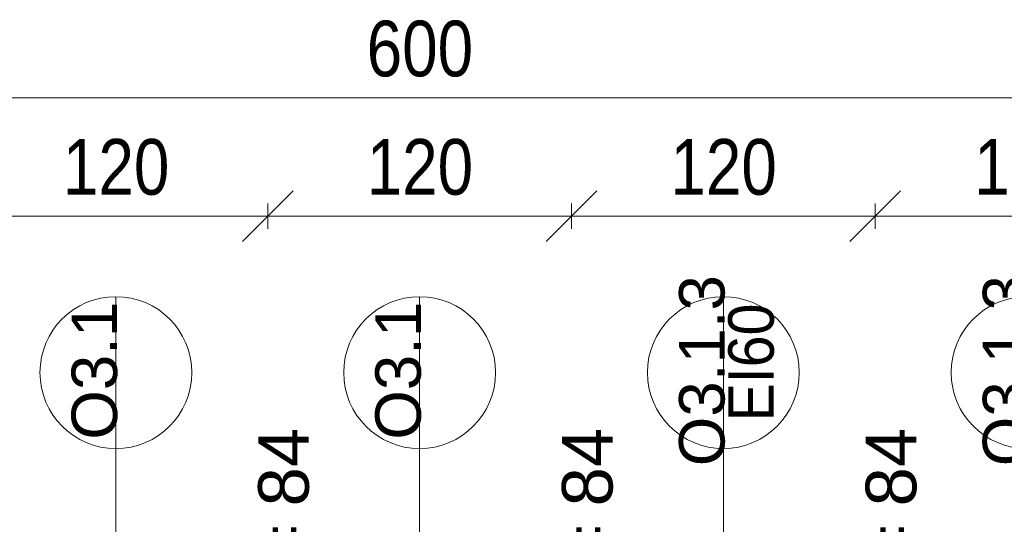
# Model space of a CAD drawing. Header units: centimetres. Extents: x -1737 to 22393, y -8842 to 3838.
# Tile 118 of 174: x 116 to 505, y 3612 to 3811. Entities that reach past the tile are written whole.
import ezdxf

# ---------------------------------------------------------------- set-up
doc = ezdxf.new("R2010")
doc.units = ezdxf.units.CM
for name, color, linetype, lineweight in [('A-ANNO-DIMS', 211, 'Continuous', 13), ('A-ANNO-DIMS-100', 211, 'Continuous', 13), ('A-GLAZ-IDEN', 152, 'Continuous', 13), ('G-ANNO-TEXT', 231, 'Continuous', 13)]:
    doc.layers.add(name, color=color, linetype=linetype, lineweight=lineweight)
doc.styles.add('Arial', font='arial.ttf', dxfattribs={"width": 0.9, "height": 18})
doc.styles.add('Arial Narrow_1', font='ARIALN.TTF', dxfattribs={"height": 22})
doc.styles.add('Arial_11', font='arial.ttf', dxfattribs={"height": 0.2})
doc.styles.add('Arial_5', font='arial.ttf', dxfattribs={"height": 20})
doc.styles.add('Arial_9', font='arial.ttf', dxfattribs={"height": 18})
doc.dimstyles.new('Diagonal_1_100__0_1_', dxfattribs={"dimscale": 30.48, "dimtxt": 22.515481, "dimasz": 0.656168, "dimexe": 0.164042, "dimexo": 0.0625, "dimgap": 0.065617, "dimtad": 1, "dimdec": 1, "dimrnd": 0.1, "dimdsep": 46, "dimtxsty": 'Arial Narrow_1', "dimblk1": 'OBLIQUE', "dimblk2": 'OBLIQUE', "dimsah": 1, "dimcen": 0.09, "dimazin": 0, "dimtfac": 1, "dimtdec": 4, "dimtix": 1, "dimtmove": 0, "dimatfit": 3, "dimfxl": 0, "dimtvp": 1, "dimtolj": 1, "dimtzin": 0, "dimarcsym": 0})

# ---------------------------------------------------------------- blocks, each defined once
blk = doc.blocks.new('DIMBLOCK107-3_piętro I __3_90 m_ - stan projektowany')
at = {"layer": 'A-ANNO-DIMS-100', "transparency": 16777216}
for p, q in [((-25.62, 3780.24), (-15.62, 3790.24)), ((574.38, 3780.24), (584.38, 3790.24)), ((-25.62, 3785.24), (-25.62, 3775.24)), ((-25.62, 3780.24), (-25.62, 3785.24)), ((574.38, 3785.24), (574.38, 3775.24)), ((574.38, 3780.24), (574.38, 3785.24)), ((-25.62, 3780.24), (-35.62, 3770.24)), ((-25.62, 3780.24), (574.38, 3780.24)), ((574.38, 3780.24), (564.38, 3770.24))]:
    blk.add_line(p, q, dxfattribs=at)
at = {"layer": 'A-ANNO-DIMS-100', "color": 0, "transparency": 16777216, "insert": (253.47, 3810.67), "char_height": 22, "width": 50.1774, "attachment_point": 1, "line_spacing_factor": 0.974696, "style": 'Arial Narrow_1'}
blk.add_mtext('600', dxfattribs=at)
blk = doc.blocks.new('_Oblique')
at = {"color": 0, "linetype": 'ByBlock', "lineweight": -2}
blk.add_line((-0.5, -0.5), (0.5, 0.5), dxfattribs=at)
blk = doc.blocks.new('DIMBLOCK118-3_piętro I __3_90 m_ - stan projektowany')
at = {"layer": 'A-ANNO-DIMS-100', "transparency": 16777216}
for p, q in [((454.38, 3733.49), (464.38, 3743.49)), ((574.38, 3733.49), (584.38, 3743.49)), ((454.38, 3728.49), (454.38, 3738.49)), ((574.38, 3728.49), (574.38, 3738.49)), ((454.38, 3733.49), (444.38, 3723.49)), ((574.38, 3733.49), (454.38, 3733.49)), ((454.38, 3733.49), (454.38, 3728.49)), ((574.38, 3733.49), (564.38, 3723.49)), ((574.38, 3733.49), (574.38, 3728.49))]:
    blk.add_line(p, q, dxfattribs=at)
at = {"layer": 'A-ANNO-DIMS-100', "color": 0, "transparency": 16777216, "insert": (493.47, 3763.92), "char_height": 22, "width": 50.1774, "attachment_point": 1, "line_spacing_factor": 0.974696, "style": 'Arial Narrow_1'}
blk.add_mtext('120', dxfattribs=at)
blk = doc.blocks.new('DIMBLOCK119-3_piętro I __3_90 m_ - stan projektowany')
at = {"layer": 'A-ANNO-DIMS-100', "transparency": 16777216}
for p, q in [((334.38, 3733.49), (344.38, 3743.49)), ((454.38, 3733.49), (464.38, 3743.49)), ((334.38, 3728.49), (334.38, 3738.49)), ((454.38, 3728.49), (454.38, 3738.49)), ((334.38, 3733.49), (324.38, 3723.49)), ((454.38, 3733.49), (334.38, 3733.49)), ((334.38, 3733.49), (334.38, 3728.49)), ((454.38, 3733.49), (444.38, 3723.49)), ((454.38, 3733.49), (454.38, 3728.49))]:
    blk.add_line(p, q, dxfattribs=at)
at = {"layer": 'A-ANNO-DIMS-100', "color": 0, "transparency": 16777216, "insert": (373.47, 3763.92), "char_height": 22, "width": 50.1774, "attachment_point": 1, "line_spacing_factor": 0.974696, "style": 'Arial Narrow_1'}
blk.add_mtext('120', dxfattribs=at)
blk = doc.blocks.new('DIMBLOCK120-3_piętro I __3_90 m_ - stan projektowany')
at = {"layer": 'A-ANNO-DIMS-100', "transparency": 16777216}
for p, q in [((214.38, 3733.49), (224.38, 3743.49)), ((334.38, 3733.49), (344.38, 3743.49)), ((214.38, 3728.49), (214.38, 3738.49)), ((334.38, 3728.49), (334.38, 3738.49)), ((214.38, 3733.49), (204.38, 3723.49)), ((334.38, 3733.49), (214.38, 3733.49)), ((214.38, 3733.49), (214.38, 3728.49)), ((334.38, 3733.49), (324.38, 3723.49)), ((334.38, 3733.49), (334.38, 3728.49))]:
    blk.add_line(p, q, dxfattribs=at)
at = {"layer": 'A-ANNO-DIMS-100', "color": 0, "transparency": 16777216, "insert": (253.47, 3763.92), "char_height": 22, "width": 50.1774, "attachment_point": 1, "line_spacing_factor": 0.974696, "style": 'Arial Narrow_1'}
blk.add_mtext('120', dxfattribs=at)
blk = doc.blocks.new('DIMBLOCK121-3_piętro I __3_90 m_ - stan projektowany')
at = {"layer": 'A-ANNO-DIMS-100', "transparency": 16777216}
for p, q in [((94.38, 3733.49), (104.38, 3743.49)), ((214.38, 3733.49), (224.38, 3743.49)), ((94.38, 3728.49), (94.38, 3738.49)), ((214.38, 3728.49), (214.38, 3738.49)), ((94.38, 3733.49), (84.38, 3723.49)), ((214.38, 3733.49), (94.38, 3733.49)), ((94.38, 3733.49), (94.38, 3728.49)), ((214.38, 3733.49), (204.38, 3723.49)), ((214.38, 3733.49), (214.38, 3728.49))]:
    blk.add_line(p, q, dxfattribs=at)
at = {"layer": 'A-ANNO-DIMS-100', "color": 0, "transparency": 16777216, "insert": (133.47, 3763.92), "char_height": 22, "width": 50.1774, "attachment_point": 1, "line_spacing_factor": 0.974696, "style": 'Arial Narrow_1'}
blk.add_mtext('120', dxfattribs=at)
blk = doc.blocks.new('Okno_PG_typ 100 - metka _wys_parapetu-2491532-3_piętro I __3_90 m_ - stan projektowany')
at = {"layer": 'A-GLAZ-IDEN'}
blk.add_line((0, -1.8946), (0, 0.3677), dxfattribs=at)
blk.add_circle((0, 0.0677), 0.3, dxfattribs=at)
at = {"layer": 'A-GLAZ-IDEN', "insert": (0.5622, -1.0037), "char_height": 0.2, "width": 0.4949, "attachment_point": 1, "rotation": 90, "line_spacing_factor": 0.936439, "style": 'Arial_11'}
blk.add_mtext('\\pt1.27,2.54,3.81,5.08,6.35,7.62,8.89,10.16,11.43,12.7,13.97,15.24,16.51,17.78,19.05,20.32,21.59,22.86,24.13,25.4,26.67,27.94,29.21,30.48,31.75,33.02,34.29,35.56,36.83,38.1,39.37,40.64;hp=', dxfattribs=at)

msp = doc.modelspace()

# ---------------------------------------------------------------- block references
at = {"layer": 'A-GLAZ-IDEN', "xscale": 99.99999999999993, "yscale": 99.99999999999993, "zscale": 99.99999999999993}
for p in [(34.38, 3664.88), (154.38, 3664.88), (274.38, 3664.88), (394.38, 3664.88), (514.38, 3664.88)]:
    msp.add_blockref('Okno_PG_typ 100 - metka _wys_parapetu-2491532-3_piętro I __3_90 m_ - stan projektowany', p, dxfattribs=at)

# ---------------------------------------------------------------- texts
at = {"layer": 'A-GLAZ-IDEN', "rotation": 90, "line_spacing_factor": 0.936439}
for s, insert, char_height, width, attachment_point, style in [('\\pt127.00008,253.99998,381.00006,507.99996,635.00004,761.99994,889.00002,1015.99992,1143,1270.00008,1396.99998,1524.00006,1650.99996,1778.00004,1904.99994,2032.00002,2158.99992,2286,2413.00008,2539.99998,2667.00006,2793.99996,2921.00004,3047.99994,3175.00002,3301.99992,3429,3556.00008,3682.99998,3810.00006,3936.99996,4064.00004;O3.1.3', (385.99, 3672.42), 18, 74.8, 5, 'Arial_9'), ('\\pt127.00008,253.99998,381.00006,507.99996,635.00004,761.99994,889.00002,1015.99992,1143,1270.00008,1396.99998,1524.00006,1650.99996,1778.00004,1904.99994,2032.00002,2158.99992,2286,2413.00008,2539.99998,2667.00006,2793.99996,2921.00004,3047.99994,3175.00002,3301.99992,3429,3556.00008,3682.99998,3810.00006,3936.99996,4064.00004;O3.1.3', (505.99, 3672.42), 18, 74.8, 5, 'Arial_9'), ('\\pt127.00008,253.99998,381.00006,507.99996,635.00004,761.99994,889.00002,1015.99992,1143,1270.00008,1396.99998,1524.00006,1650.99996,1778.00004,1904.99994,2032.00002,2158.99992,2286,2413.00008,2539.99998,2667.00006,2793.99996,2921.00004,3047.99994,3175.00002,3301.99992,3429,3556.00008,3682.99998,3810.00006,3936.99996,4064.00004;O3.1', (145.99, 3672.42), 18, 54.3, 5, 'Arial_9'), ('\\pt127.00008,253.99998,381.00006,507.99996,635.00004,761.99994,889.00002,1015.99992,1143,1270.00008,1396.99998,1524.00006,1650.99996,1778.00004,1904.99994,2032.00002,2158.99992,2286,2413.00008,2539.99998,2667.00006,2793.99996,2921.00004,3047.99994,3175.00002,3301.99992,3429,3556.00008,3682.99998,3810.00006,3936.99996,4064.00004;O3.1', (265.99, 3672.42), 18, 54.3, 5, 'Arial_9'), ('\\pt127,254,381,508,635,762,889,1016,1143,1270,1397,1524,1651,1778,1905,2032,2159,2286,2413,2540,2667,2794,2921,3048,3175,3302,3429,3556,3683,3810,3937,4064;84', (210.6, 3618.79), 20, 32.4, 1, 'Arial_5'), ('\\pt127,254,381,508,635,762,889,1016,1143,1270,1397,1524,1651,1778,1905,2032,2159,2286,2413,2540,2667,2794,2921,3048,3175,3302,3429,3556,3683,3810,3937,4064;84', (330.6, 3618.79), 20, 32.4, 1, 'Arial_5'), ('\\pt127,254,381,508,635,762,889,1016,1143,1270,1397,1524,1651,1778,1905,2032,2159,2286,2413,2540,2667,2794,2921,3048,3175,3302,3429,3556,3683,3810,3937,4064;84', (450.6, 3618.79), 20, 32.4, 1, 'Arial_5')]:
    msp.add_mtext(s, dxfattribs=dict(at, insert=insert, char_height=char_height, width=width, attachment_point=attachment_point, style=style))
at = {"layer": 'G-ANNO-TEXT', "color": 1, "insert": (396.3, 3646.09), "char_height": 18, "width": 52.3584, "attachment_point": 1, "rotation": 90, "line_spacing_factor": 0.936439, "style": 'Arial'}
msp.add_mtext('\\pt114.3,228.6,342.9,457.2,571.5,685.8,800.1,914.4,1028.7,1143,1257.3,1371.6,1485.9,1600.2,1714.5,1828.8,1943.1,2057.4,2171.7,2286,2400.3,2514.6,2628.9,2743.2,2857.5,2971.8,3086.1,3200.4,3314.7,3429,3543.3,3657.6; EI60', dxfattribs=at)

# ---------------------------------------------------------------- dimensions: what is measured, and where the dimension line sits
at = {"layer": 'A-ANNO-DIMS'}
for base, p1, p2, override, picture, middle in [((574.38, 3780.24), (-25.62, 3785.24), (574.38, 3785.24), {"dimpost": '<>', "dimfxl": 600}, 'DIMBLOCK107-3_piętro I __3_90 m_ - stan projektowany', (274.38, 3793.47)), ((334.38, 3733.49), (454.38, 3728.49), (334.38, 3728.49), {"dimpost": '<>', "dimfxl": 120}, 'DIMBLOCK119-3_piętro I __3_90 m_ - stan projektowany', (394.38, 3746.72))]:
    dim = msp.add_linear_dim(base=base, p1=p1, p2=p2, angle=0, dimstyle='Diagonal_1_100__0_1_', override=override, dxfattribs=at)
    dim.commit()
    dim.dimension.update_dxf_attribs({"geometry": picture, "text_midpoint": middle})
for base, p1, p2, picture, middle in [((94.38, 3733.49), (214.38, 3728.49), (94.38, 3728.49), 'DIMBLOCK121-3_piętro I __3_90 m_ - stan projektowany', (154.38, 3746.72)), ((214.38, 3733.49), (334.38, 3728.49), (214.38, 3728.49), 'DIMBLOCK120-3_piętro I __3_90 m_ - stan projektowany', (274.38, 3746.72)), ((454.38, 3733.49), (574.38, 3728.49), (454.38, 3728.49), 'DIMBLOCK118-3_piętro I __3_90 m_ - stan projektowany', (514.38, 3746.72))]:
    dim = msp.add_linear_dim(base=base, p1=p1, p2=p2, dimstyle='Diagonal_1_100__0_1_', override={"dimpost": '<>', "dimfxl": 120}, dxfattribs=at)
    dim.commit()
    dim.dimension.update_dxf_attribs({"geometry": picture, "text_midpoint": middle})

doc.saveas('drawing.dxf')
